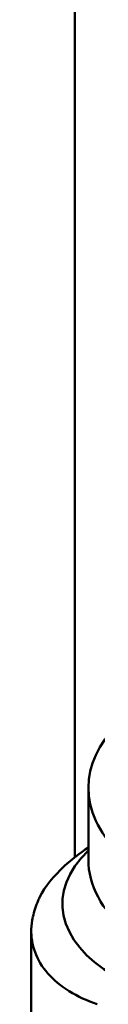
# Model space of a CAD drawing. Header units: millimetres. Extents: x 0 to 2239, y -60 to 841.
# Tile 132 of 161: x 1071.831 to 1072.587, y 226.418 to 237.61. Entities that reach past the tile are written whole.
import ezdxf

# ---------------------------------------------------------------- set-up
doc = ezdxf.new("R2010")
doc.units = ezdxf.units.MM
doc.layers.add('Sichtbar (ISO)', color=7, linetype='Continuous', lineweight=50)

msp = doc.modelspace()

# ---------------------------------------------------------------- linework, layer by layer
at = {"layer": 'Sichtbar (ISO)'}
for p, q in [((1072.334, 243.356), (1072.334, 228.091)), ((1072.486, 228.878), (1072.486, 228.062)), ((1071.836, 227.249), (1071.836, 224.97))]:
    msp.add_line(p, q, dxfattribs=at)
for centre, major_axis, ratio, start_param, end_param in [((1074.986, 228.878), (-2.5, 0), 0.57735, 5.497787, 8.63938), ((1074.191, 227.562), (-2, 0), 0.57735, 5.732665, 7.068583), ((1074.986, 228.062), (-2.5, 0), 0.57735, 0, 2.356195), ((1074.57, 226.708), (-2.701, 0.758), 0.616799, 6.201411, 6.316154)]:
    msp.add_ellipse(centre, major_axis=major_axis, ratio=ratio, start_param=start_param, end_param=end_param, dxfattribs=at)
for points, knots in [([(1072.486, 228.201), (1072.389, 228.135), (1072.296, 228.064), (1072.088, 227.874), (1071.991, 227.752), (1071.928, 227.627), (1071.922, 227.613), (1071.916, 227.599)], [0.0434007, 0.0434007, 0.0434007, 0.0434007, 0.115409, 0.115409, 0.230818, 0.230818, 0.2452519, 0.2452519, 0.2452519, 0.2452519]), ([(1071.854, 227.41), (1071.844, 227.364), (1071.838, 227.317), (1071.831, 227.096), (1071.894, 226.919), (1072.157, 226.619), (1072.357, 226.498), (1072.587, 226.418)], [1.4093185, 1.4093185, 1.4093185, 1.4093185, 1.4549447, 1.4549447, 1.6326361, 1.6326361, 1.8103276, 1.8103276, 1.8103276, 1.8103276])]:
    msp.add_open_spline(points, degree=3, knots=knots, dxfattribs=at)

doc.saveas('drawing.dxf')
